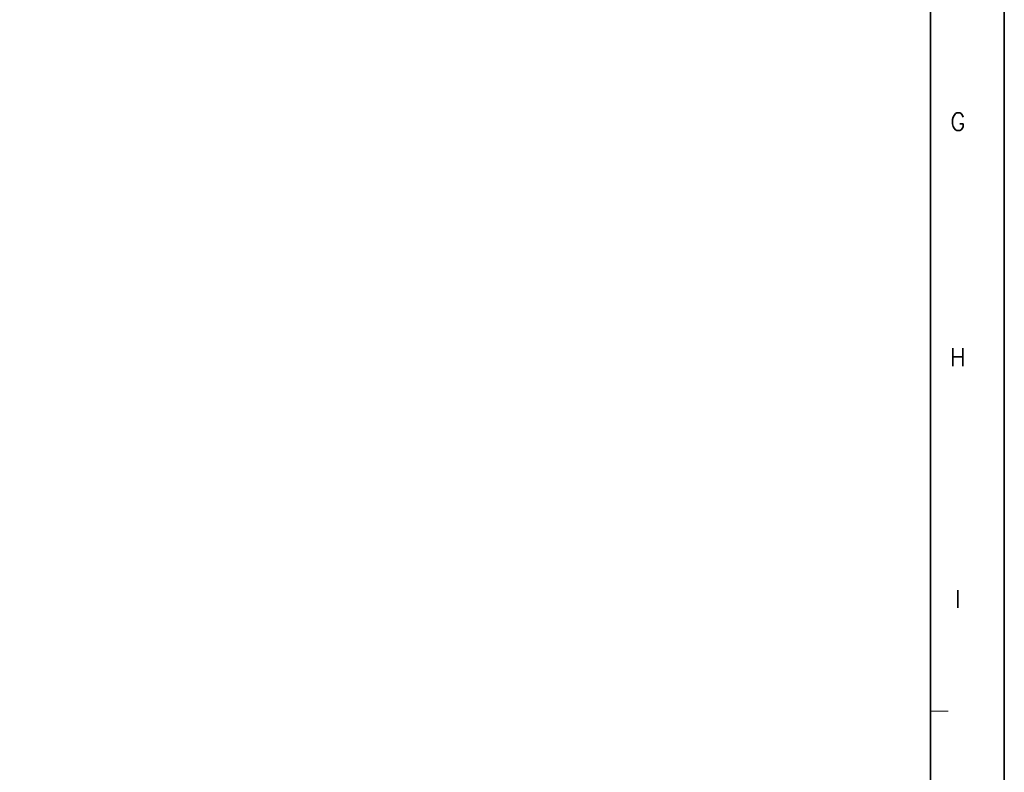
# Model space of a CAD drawing. Header units: millimetres. Extents: x 4065 to 8083, y -652 to 5416.
# Tile 11 of 256: x 4789 to 4984, y -499 to -350. Entities that reach past the tile are written whole.
import ezdxf
from ezdxf.enums import TextEntityAlignment as Align

# ---------------------------------------------------------------- set-up
doc = ezdxf.new("R2010")
doc.units = ezdxf.units.MM
doc.header["$LTSCALE"] = 0.8
doc.layers.get('0').update_dxf_attribs({"linetype": 'CONTINUOUS', "lineweight": 0})
doc.styles.get("Standard").update_dxf_attribs({"font": 'romans.shx', "width": 0.8, "oblique": 5, "bigfont": 'whgtxt.shx'})

msp = doc.modelspace()

# ---------------------------------------------------------------- linework, layer by layer
at = {"color": 7, "linetype": 'Continuous', "lineweight": 35}
msp.add_line((4969.479, -628.461), (4969.479, -63.322), dxfattribs=at)
at = {"color": 7, "linetype": 'Continuous'}
msp.add_line((4969.479, -487.176), (4973.006, -487.176), dxfattribs=at)
at = {"color": 7, "linetype": 'Continuous', "lineweight": 35}
msp.add_lwpolyline([(4144.145, -48.891), (4144.145, -642.891), (4984.145, -642.891), (4984.145, -48.891)], close=True, dxfattribs=at)

# ---------------------------------------------------------------- texts
at = {"color": 7, "linetype": 'Continuous', "width": 0.933333}
for s, p in [('G', (4974.95, -370.38)), ('H', (4974.95, -417.036)), ('I', (4974.95, -464.982))]:
    msp.add_text(s, height=3.528, dxfattribs=at).set_placement(p, align=Align.MIDDLE_CENTER)

doc.saveas('drawing.dxf')
